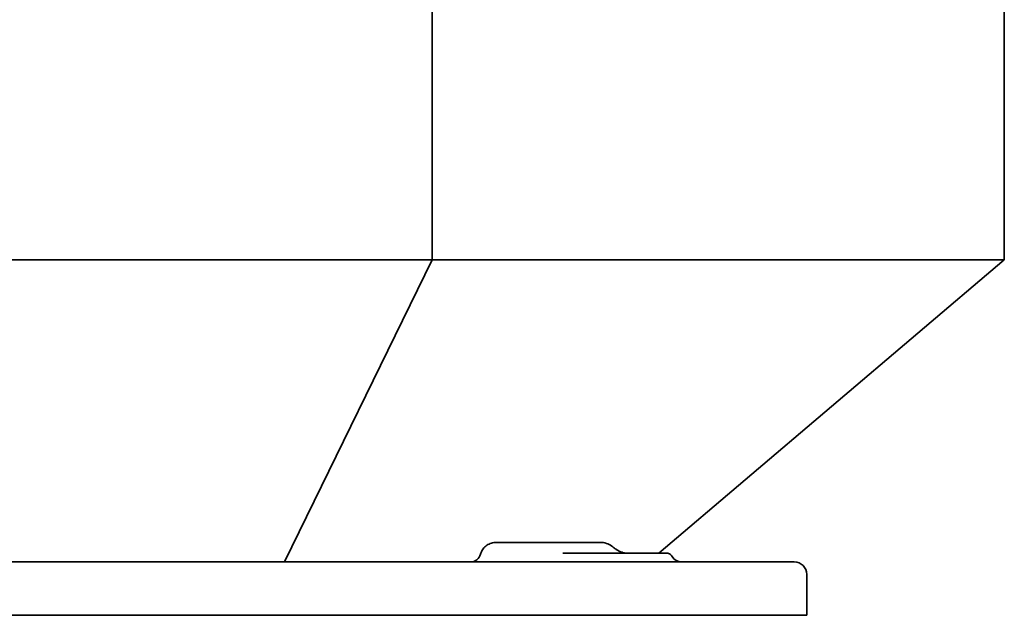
# Model space of a CAD drawing. Header units: millimetres. Extents: x 146 to 694, y 130 to 464.
# Tile 5 of 9: x 418 to 694, y 130 to 297. Entities that reach past the tile are written whole.
import ezdxf

# ---------------------------------------------------------------- set-up
doc = ezdxf.new("R2010")
doc.units = ezdxf.units.MM
doc.header["$LTSCALE"] = 2
doc.layers.add('Krawędzie widoczne(ISO)', color=7, linetype='Continuous', lineweight=35, true_color=0x262659)

msp = doc.modelspace()

# ---------------------------------------------------------------- linework, layer by layer
at = {"layer": 'Krawędzie widoczne(ISO)'}
for p, q in [((533.7, 229.5), (533.7, 412.5)), ((694.5, 229.5), (694.5, 412.5)), ((306.3, 229.5), (533.7, 229.5)), ((533.7, 229.5), (492.28, 144.5)), ((533.7, 229.5), (694.5, 229.5)), ((694.5, 229.5), (597.44, 147)), ((554.63, 150), (551.68, 150)), ((562.12, 150), (554.63, 150)), ((566.25, 150), (562.12, 150)), ((581.04, 150), (566.25, 150)), ((577.33, 147), (570.45, 147)), ((599.47, 147), (577.33, 147)), ((631, 144.5), (212, 144.5)), ((631, 144.5), (635.5, 144.5)), ((639, 141), (639, 129.5)), ((631, 129.5), (212, 129.5)), ((631, 129.5), (639, 129.5))]:
    msp.add_line(p, q, dxfattribs=at)
for centre, radius, start, end in [((544.45, 147.5), 3, 270, 344.5335), ((603.8, 147.5), 3, 209.9942, 270), ((635.5, 141), 3.5, 0, 90)]:
    msp.add_arc(centre, radius, start, end, dxfattribs=at)
for points, knots in [([(547.34, 146.7), (547.46, 147.12), (547.64, 147.53), (548.13, 148.3), (548.44, 148.67), (549.18, 149.27), (549.6, 149.52), (550.49, 149.87), (550.97, 149.97), (551.53, 150), (551.6, 150), (551.68, 150)], [0, 0, 0, 0, 0.1309785, 0.1309785, 0.2731948, 0.2731948, 0.4159102, 0.4159102, 0.5607309, 0.5607309, 0.5829751, 0.5829751, 0.5829751, 0.5829751]), ([(581.04, 150), (581.6, 150), (582.16, 149.91), (583.22, 149.56), (583.74, 149.3), (584.28, 148.92), (584.35, 148.86), (584.42, 148.81)], [0, 0, 0, 0, 0.1694311, 0.1694311, 0.3434671, 0.3434671, 0.3707544, 0.3707544, 0.3707544, 0.3707544]), ([(585.43, 148.05), (585.96, 147.67), (586.54, 147.39), (587.53, 147.07), (587.94, 147), (588.26, 147)], [0, 0, 0, 0, 0.2321664, 0.2321664, 0.4206015, 0.4206015, 0.4206015, 0.4206015]), ([(599.47, 147), (599.58, 147), (599.69, 146.99), (599.91, 146.95), (600.01, 146.93), (600.31, 146.83), (600.51, 146.72), (600.89, 146.44), (601.07, 146.23), (601.2, 146)], [0, 0, 0, 0, 0.0331102, 0.0331102, 0.0653677, 0.0653677, 0.1286781, 0.1286781, 0.2084886, 0.2084886, 0.2084886, 0.2084886]), ([(599.47, 147), (599.58, 147), (599.69, 146.99), (599.91, 146.95), (600.01, 146.93), (600.31, 146.83), (600.5, 146.72), (600.88, 146.44), (601.07, 146.23), (601.2, 146)], [0, 0, 0, 0, 0.0331044, 0.0331044, 0.0653562, 0.0653562, 0.1286671, 0.1286671, 0.2084484, 0.2084484, 0.2084484, 0.2084484])]:
    msp.add_open_spline(points, degree=3, knots=knots, dxfattribs=at)
for points in [[(584.42, 148.81), (584.43, 148.81), (584.43, 148.81), (584.43, 148.8)], [(584.43, 148.8), (584.45, 148.79), (584.46, 148.78), (584.48, 148.77)], [(584.49, 148.76), (584.79, 148.53), (585.09, 148.3), (585.41, 148.07)]]:
    msp.add_open_spline(points, degree=3, dxfattribs=at)

doc.saveas('drawing.dxf')
